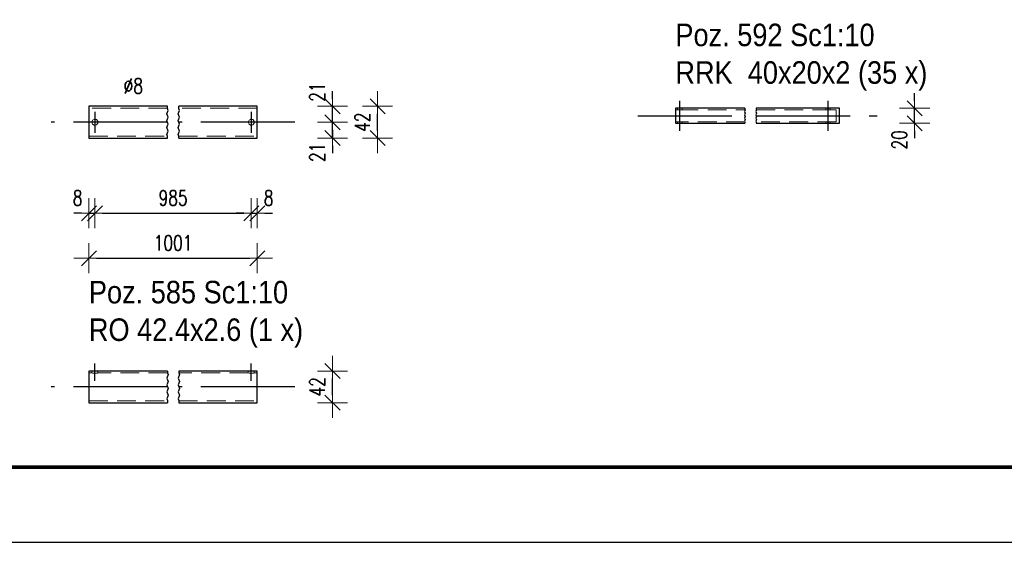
# Model space of a CAD drawing. Header units: millimetres. Extents: x -848 to 5, y 10127 to 10797.
# Tile 7 of 39: x -645 to -514, y 10127 to 10197. Entities that reach past the tile are written whole.
import ezdxf

# ---------------------------------------------------------------- set-up
doc = ezdxf.new("R2010")
doc.units = ezdxf.units.MM
doc.header["$LTSCALE"] = 10
doc.linetypes.add('HIDDEN', pattern=[0.375, 0.25, -0.125])
doc.linetypes.add('MITTE', pattern=[2, 1.25, -0.25, 0.25, -0.25])
doc.layers.get('Defpoints').update_dxf_attribs({"color": 1})
doc.layers.add('_FORMATKA', color=8, linetype='Continuous', plot=False)
for name, color, linetype, lineweight in [('_RAMKA', 7, 'Continuous', 35), ('PS_DIM', 4, 'Continuous', 13), ('PS_Hidden', 2, 'HIDDEN', 9), ('PS_Shape', 161, 'Continuous', 30), ('PS_SOLID', 7, 'Continuous', 30), ('PS_TEXT', 3, 'Continuous', 18)]:
    doc.layers.add(name, color=color, linetype=linetype, lineweight=lineweight)
doc.layers.add('PS_Mid', color=5, linetype='MITTE')
doc.styles.add('gil', font='txt', dxfattribs={"width": 0.9})
doc.styles.add('simplex', font='simplex.shx', dxfattribs={"width": 0.75})
doc.dimstyles.new('1_10_PRZ_DS1-LS10', dxfattribs={"dimtxt": 2, "dimasz": 1, "dimexe": 2, "dimexo": 5, "dimgap": 1, "dimtad": 1, "dimdec": 0, "dimlfac": 10, "dimtxsty": 'simplex', "dimblk": 'dimznak', "dimcen": 2, "dimse1": 1, "dimse2": 1, "dimclrt": 3, "dimadec": 1, "dimazin": 0, "dimtfac": 1, "dimtdec": 0, "dimtix": 1, "dimtmove": 2, "dimatfit": 3, "dimldrblk": 'dim-grot', "dimfxl": 1, "dimarcsym": 0})

# ---------------------------------------------------------------- blocks, each defined once
blk = doc.blocks.new('dimznak')
at = {"color": 0}
for points in [[(0, 2), (0, -2)], [(-2, 0), (2, 0)]]:
    blk.add_lwpolyline(points, dxfattribs=at)
at = {"color": 2}
blk.add_lwpolyline([(1, 1), (-1, -1)], dxfattribs=at)
blk = doc.blocks.new('*D218')
at = {"layer": 'Defpoints', "color": 0, "transparency": 16777216}
for p in [(-634.88, 10183.38), (-635.68, 10181.27), (-634.88, 10171.27)]:
    blk.add_point(p, dxfattribs=at)
at = {"layer": 'PS_DIM', "color": 0, "lineweight": -2, "transparency": 16777216}
for p, q in [((-636.68, 10171.27), (-637.68, 10171.27)), ((-635.68, 10171.27), (-634.88, 10171.27)), ((-633.88, 10171.27), (-632.88, 10171.27))]:
    blk.add_line(p, q, dxfattribs=at)
blk.add_blockref('dimznak', (-635.68, 10171.27), dxfattribs=at)
at = {"layer": 'PS_DIM', "color": 0, "lineweight": -2, "transparency": 16777216, "rotation": 180}
blk.add_blockref('dimznak', (-634.88, 10171.27), dxfattribs=at)
at = {"layer": 'PS_DIM', "color": 3, "transparency": 16777216, "insert": (-637.18, 10173.31), "char_height": 2, "attachment_point": 5, "style": 'simplex'}
blk.add_mtext('8', dxfattribs=at)
blk = doc.blocks.new('dim-grot')
blk.add_hatch(color=256).paths.add_polyline_path([(0, 0), (-2, 0.5), (-2, -0.5)])
blk.add_lwpolyline([(0, 0), (-2, 0.5), (-2, -0.5), (0, 0)])
blk = doc.blocks.new('*D220')
at = {"layer": 'Defpoints', "color": 0, "transparency": 16777216}
for p in [(-614.08, 10183.38), (-613.28, 10181.27), (-613.28, 10171.27)]:
    blk.add_point(p, dxfattribs=at)
at = {"layer": 'PS_DIM', "color": 0, "lineweight": -2, "transparency": 16777216}
for p, q in [((-615.08, 10171.27), (-616.08, 10171.27)), ((-614.08, 10171.27), (-613.28, 10171.27)), ((-612.28, 10171.27), (-611.28, 10171.27))]:
    blk.add_line(p, q, dxfattribs=at)
blk.add_blockref('dimznak', (-614.08, 10171.27), dxfattribs=at)
at = {"layer": 'PS_DIM', "color": 0, "lineweight": -2, "transparency": 16777216, "rotation": 180}
blk.add_blockref('dimznak', (-613.28, 10171.27), dxfattribs=at)
at = {"layer": 'PS_DIM', "color": 3, "transparency": 16777216, "insert": (-611.78, 10173.31), "char_height": 2, "attachment_point": 5, "style": 'simplex'}
blk.add_mtext('8', dxfattribs=at)
blk = doc.blocks.new('*D222')
at = {"layer": 'Defpoints', "color": 0, "transparency": 16777216}
for p in [(-614.08, 10183.38), (-603.28, 10183.38), (-613.28, 10181.27)]:
    blk.add_point(p, dxfattribs=at)
at = {"layer": 'PS_DIM', "color": 0, "lineweight": -2, "transparency": 16777216}
for p, q in [((-603.28, 10184.38), (-603.28, 10185.38)), ((-603.28, 10181.27), (-603.28, 10183.38)), ((-603.28, 10180.27), (-603.28, 10179.27))]:
    blk.add_line(p, q, dxfattribs=at)
for p, rotation in [((-603.28, 10183.38), 270), ((-603.28, 10181.27), 90)]:
    blk.add_blockref('dimznak', p, dxfattribs=dict(at, rotation=rotation))
at = {"layer": 'PS_DIM', "color": 3, "transparency": 16777216, "insert": (-605.32, 10179.37), "char_height": 2, "attachment_point": 5, "rotation": 90, "style": 'simplex'}
blk.add_mtext('21', dxfattribs=at)
blk = doc.blocks.new('*D223')
at = {"layer": 'Defpoints', "color": 0, "transparency": 16777216}
for p in [(-613.28, 10185.5), (-603.28, 10185.5), (-614.08, 10183.38)]:
    blk.add_point(p, dxfattribs=at)
at = {"layer": 'PS_DIM', "color": 0, "lineweight": -2, "transparency": 16777216}
for p, q in [((-603.28, 10186.5), (-603.28, 10187.5)), ((-603.28, 10183.38), (-603.28, 10185.5)), ((-603.28, 10182.38), (-603.28, 10181.38))]:
    blk.add_line(p, q, dxfattribs=at)
for p, rotation in [((-603.28, 10185.5), 270), ((-603.28, 10183.38), 90)]:
    blk.add_blockref('dimznak', p, dxfattribs=dict(at, rotation=rotation))
at = {"layer": 'PS_DIM', "color": 3, "transparency": 16777216, "insert": (-605.32, 10187.39), "char_height": 2, "attachment_point": 5, "rotation": 90, "style": 'simplex'}
blk.add_mtext('21', dxfattribs=at)
blk = doc.blocks.new('*D293')
at = {"layer": 'Defpoints', "color": 0, "transparency": 16777216}
for p in [(-535.86, 10185.24), (-525.86, 10185.24), (-535.86, 10183.24)]:
    blk.add_point(p, dxfattribs=at)
at = {"layer": 'PS_DIM', "color": 0, "lineweight": -2, "transparency": 16777216}
for p, q in [((-525.86, 10186.24), (-525.86, 10187.24)), ((-525.86, 10183.24), (-525.86, 10185.24)), ((-525.86, 10182.24), (-525.86, 10181.24))]:
    blk.add_line(p, q, dxfattribs=at)
for p, rotation in [((-525.86, 10185.24), 270), ((-525.86, 10183.24), 90)]:
    blk.add_blockref('dimznak', p, dxfattribs=dict(at, rotation=rotation))
at = {"layer": 'PS_DIM', "color": 3, "transparency": 16777216, "insert": (-527.9, 10181.03), "char_height": 2, "attachment_point": 5, "rotation": 90, "style": 'simplex'}
blk.add_mtext('20', dxfattribs=at)
blk = doc.blocks.new('*U615')
at = {"layer": '_FORMATKA', "lineweight": -3}
blk.add_lwpolyline([(-841, 0), (0, 0), (0, 594), (-841, 594)], close=True, dxfattribs=at)
at = {"layer": '_RAMKA', "lineweight": -3, "const_width": 0.5}
blk.add_lwpolyline([(-811, 10), (-10, 10), (-10, 584), (-811, 584)], close=True, dxfattribs=at)
blk = doc.blocks.new('*X697')
at = {"color": 1}
for p, q in [((-625.32, 10184.5), (-625.13, 10184.96)), ((-625.23, 10185.19), (-625.23, 10185.5)), ((-625.13, 10184.96), (-625.23, 10185.19)), ((-623.82, 10184.5), (-623.63, 10184.96)), ((-623.73, 10185.19), (-623.73, 10185.5)), ((-623.63, 10184.96), (-623.73, 10185.19)), ((-625.13, 10184.04), (-625.32, 10184.5)), ((-625.32, 10183.58), (-625.13, 10184.04)), ((-625.13, 10183.12), (-625.32, 10183.58)), ((-623.63, 10184.04), (-623.82, 10184.5)), ((-623.82, 10183.58), (-623.63, 10184.04)), ((-623.63, 10183.12), (-623.82, 10183.58)), ((-625.32, 10182.66), (-625.13, 10183.12)), ((-625.13, 10182.2), (-625.32, 10182.66)), ((-625.32, 10181.74), (-625.13, 10182.2)), ((-623.82, 10182.66), (-623.63, 10183.12)), ((-623.63, 10182.2), (-623.82, 10182.66)), ((-623.82, 10181.74), (-623.63, 10182.2)), ((-625.23, 10181.51), (-625.32, 10181.74)), ((-625.23, 10181.26), (-625.23, 10181.51)), ((-623.73, 10181.51), (-623.82, 10181.74)), ((-623.73, 10181.26), (-623.73, 10181.51))]:
    blk.add_line(p, q, dxfattribs=at)
at = {"layer": 'PS_Hidden', "color": 2, "linetype": 'HIDDEN'}
for p, q in [((-625.23, 10185.24), (-635.68, 10185.24)), ((-613.28, 10185.24), (-623.73, 10185.24)), ((-635.28, 10183.38), (-635.18, 10183.64)), ((-635.18, 10183.64), (-634.98, 10183.76)), ((-634.98, 10183.76), (-634.94, 10183.78)), ((-634.94, 10183.78), (-634.83, 10183.76)), ((-634.83, 10183.76), (-634.68, 10183.73)), ((-634.68, 10183.73), (-634.5, 10183.52)), ((-634.5, 10183.52), (-634.5, 10183.38)), ((-614.48, 10183.38), (-614.38, 10183.64)), ((-614.38, 10183.64), (-614.18, 10183.76)), ((-614.18, 10183.76), (-614.14, 10183.78)), ((-614.14, 10183.78), (-614.03, 10183.76)), ((-614.03, 10183.76), (-613.88, 10183.73)), ((-613.88, 10183.73), (-613.7, 10183.52)), ((-613.7, 10183.52), (-613.7, 10183.38)), ((-635.18, 10183.13), (-635.28, 10183.38)), ((-634.98, 10183.01), (-635.18, 10183.13)), ((-634.94, 10182.99), (-634.98, 10183.01)), ((-634.83, 10183.01), (-634.94, 10182.99)), ((-634.68, 10183.04), (-634.83, 10183.01)), ((-634.5, 10183.25), (-634.68, 10183.04)), ((-634.5, 10183.38), (-634.5, 10183.25)), ((-614.38, 10183.13), (-614.48, 10183.38)), ((-614.18, 10183.01), (-614.38, 10183.13)), ((-614.14, 10182.99), (-614.18, 10183.01)), ((-614.03, 10183.01), (-614.14, 10182.99)), ((-613.88, 10183.04), (-614.03, 10183.01)), ((-613.7, 10183.25), (-613.88, 10183.04)), ((-613.7, 10183.38), (-613.7, 10183.25)), ((-635.68, 10181.52), (-625.23, 10181.52)), ((-623.73, 10181.52), (-613.28, 10181.52))]:
    blk.add_line(p, q, dxfattribs=at)
at = {"layer": 'PS_Mid', "color": 5, "linetype": 'MITTE'}
for p, q in [((-634.88, 10184.78), (-634.88, 10181.98)), ((-614.08, 10184.78), (-614.08, 10181.98)), ((-625.23, 10183.38), (-640.68, 10183.38)), ((-633.48, 10183.38), (-636.28, 10183.38)), ((-608.28, 10183.38), (-623.73, 10183.38)), ((-612.68, 10183.38), (-615.48, 10183.38))]:
    blk.add_line(p, q, dxfattribs=at)
at = {"layer": 'PS_SOLID', "color": 7, "linetype": 'Continuous'}
for p, q in [((-625.23, 10185.5), (-635.68, 10185.5)), ((-635.68, 10185.5), (-635.68, 10185.43)), ((-635.68, 10185.43), (-635.68, 10185.29)), ((-635.68, 10185.29), (-635.68, 10185.06)), ((-635.68, 10185.06), (-635.68, 10184.76)), ((-635.68, 10184.76), (-635.68, 10184.41)), ((-613.28, 10185.5), (-623.73, 10185.5)), ((-613.28, 10185.43), (-613.28, 10185.5)), ((-613.28, 10185.29), (-613.28, 10185.43)), ((-613.28, 10185.06), (-613.28, 10185.29)), ((-613.28, 10184.76), (-613.28, 10185.06)), ((-613.28, 10184.41), (-613.28, 10184.76)), ((-635.68, 10184.41), (-635.68, 10184.02)), ((-635.68, 10184.02), (-635.68, 10183.6)), ((-635.68, 10183.6), (-635.68, 10183.17)), ((-613.28, 10184.02), (-613.28, 10184.41)), ((-613.28, 10183.6), (-613.28, 10184.02)), ((-613.28, 10183.19), (-613.28, 10183.6)), ((-635.68, 10183.17), (-635.68, 10182.75)), ((-635.68, 10182.75), (-635.68, 10182.35)), ((-635.68, 10182.35), (-635.68, 10182)), ((-613.28, 10183.17), (-613.28, 10183.19)), ((-613.28, 10182.75), (-613.28, 10183.17)), ((-613.28, 10182.35), (-613.28, 10182.75)), ((-613.28, 10182), (-613.28, 10182.35)), ((-635.68, 10182), (-635.68, 10181.71)), ((-635.68, 10181.71), (-635.68, 10181.48)), ((-635.68, 10181.48), (-635.68, 10181.33)), ((-635.68, 10181.33), (-635.68, 10181.27)), ((-635.68, 10181.27), (-625.23, 10181.27)), ((-623.73, 10181.27), (-613.28, 10181.27)), ((-613.28, 10181.71), (-613.28, 10182)), ((-613.28, 10181.48), (-613.28, 10181.71)), ((-613.28, 10181.33), (-613.28, 10181.48)), ((-613.28, 10181.27), (-613.28, 10181.33))]:
    blk.add_line(p, q, dxfattribs=at)
blk = doc.blocks.new('*X698')
at = {"color": 3, "style": 'gil', "width": 0.9}
for s, p in [('Poz. 585 Sc1:10', (-635.68, 10159.27)), ('RO 42.4x2.6 (1 x)', (-635.68, 10154.27))]:
    blk.add_text(s, height=3, dxfattribs=at).set_placement(p)
blk = doc.blocks.new('*X699')
at = {"color": 1}
for p, q in [((-625.13, 10149.79), (-625.32, 10149.33)), ((-625.23, 10150.27), (-625.23, 10150.02)), ((-625.23, 10150.02), (-625.13, 10149.79)), ((-623.63, 10149.79), (-623.82, 10149.33)), ((-623.73, 10150.27), (-623.73, 10150.02)), ((-623.73, 10150.02), (-623.63, 10149.79)), ((-625.32, 10149.33), (-625.13, 10148.87)), ((-625.13, 10148.87), (-625.32, 10148.41)), ((-625.32, 10148.41), (-625.13, 10147.95)), ((-623.82, 10149.33), (-623.63, 10148.87)), ((-623.63, 10148.87), (-623.82, 10148.41)), ((-623.82, 10148.41), (-623.63, 10147.95)), ((-625.13, 10147.95), (-625.32, 10147.5)), ((-625.32, 10147.5), (-625.13, 10147.04)), ((-625.13, 10147.04), (-625.32, 10146.58)), ((-623.63, 10147.95), (-623.82, 10147.5)), ((-623.82, 10147.5), (-623.63, 10147.04)), ((-623.63, 10147.04), (-623.82, 10146.58)), ((-625.32, 10146.58), (-625.23, 10146.35)), ((-625.23, 10146.35), (-625.23, 10146.03)), ((-623.82, 10146.58), (-623.73, 10146.35)), ((-623.73, 10146.35), (-623.73, 10146.03))]:
    blk.add_line(p, q, dxfattribs=at)
at = {"layer": 'PS_Hidden', "color": 2, "linetype": 'HIDDEN'}
for p, q in [((-635.28, 10150.01), (-635.68, 10150.01)), ((-635.28, 10150.27), (-635.28, 10150.01)), ((-635.18, 10149.99), (-635.28, 10150.01)), ((-634.98, 10149.97), (-635.18, 10149.99)), ((-634.94, 10149.97), (-634.98, 10149.97)), ((-634.83, 10149.97), (-634.94, 10149.97)), ((-634.68, 10149.98), (-634.83, 10149.97)), ((-634.5, 10150), (-634.68, 10149.98)), ((-634.5, 10150.01), (-634.5, 10150.26)), ((-625.23, 10150.01), (-634.5, 10150.01)), ((-634.5, 10150.01), (-634.5, 10150)), ((-614.48, 10150.01), (-623.73, 10150.01)), ((-614.48, 10150.27), (-614.48, 10150.01)), ((-614.38, 10149.99), (-614.48, 10150.01)), ((-614.18, 10149.97), (-614.38, 10149.99)), ((-614.14, 10149.97), (-614.18, 10149.97)), ((-614.03, 10149.97), (-614.14, 10149.97)), ((-613.88, 10149.98), (-614.03, 10149.97)), ((-613.7, 10150), (-613.88, 10149.98)), ((-613.7, 10150.01), (-613.7, 10150.26)), ((-613.28, 10150.01), (-613.7, 10150.01)), ((-613.7, 10150.01), (-613.7, 10150)), ((-635.68, 10146.3), (-625.23, 10146.3)), ((-623.73, 10146.3), (-613.28, 10146.3))]:
    blk.add_line(p, q, dxfattribs=at)
at = {"layer": 'PS_Mid', "color": 5, "linetype": 'MITTE'}
for p, q in [((-634.88, 10148.96), (-634.88, 10151.27)), ((-614.08, 10148.96), (-614.08, 10151.27)), ((-625.23, 10148.15), (-640.68, 10148.15)), ((-608.28, 10148.15), (-623.73, 10148.15))]:
    blk.add_line(p, q, dxfattribs=at)
at = {"layer": 'PS_SOLID', "color": 7, "linetype": 'Continuous'}
for p, q in [((-635.28, 10150.27), (-635.68, 10150.27)), ((-635.68, 10150.27), (-635.68, 10150.23)), ((-635.68, 10150.23), (-635.68, 10150.1)), ((-635.68, 10150.1), (-635.68, 10149.89)), ((-635.68, 10149.89), (-635.68, 10149.61)), ((-635.68, 10149.61), (-635.68, 10149.27)), ((-635.18, 10150.25), (-635.28, 10150.27)), ((-634.94, 10150.23), (-635.18, 10150.25)), ((-634.68, 10150.24), (-634.94, 10150.23)), ((-634.5, 10150.26), (-634.68, 10150.24)), ((-625.23, 10150.27), (-634.5, 10150.27)), ((-634.5, 10150.27), (-634.5, 10150.26)), ((-614.48, 10150.27), (-623.73, 10150.27)), ((-614.38, 10150.25), (-614.48, 10150.27)), ((-614.14, 10150.23), (-614.38, 10150.25)), ((-613.88, 10150.24), (-614.14, 10150.23)), ((-613.7, 10150.26), (-613.88, 10150.24)), ((-613.28, 10150.27), (-613.7, 10150.27)), ((-613.7, 10150.27), (-613.7, 10150.26)), ((-613.28, 10150.23), (-613.28, 10150.27)), ((-613.28, 10150.1), (-613.28, 10150.23)), ((-613.28, 10149.89), (-613.28, 10150.1)), ((-613.28, 10149.61), (-613.28, 10149.89)), ((-613.28, 10149.27), (-613.28, 10149.61)), ((-635.68, 10149.27), (-635.68, 10148.89)), ((-635.68, 10148.89), (-635.68, 10148.47)), ((-635.68, 10148.47), (-635.68, 10148.06)), ((-613.28, 10148.89), (-613.28, 10149.27)), ((-613.28, 10148.47), (-613.28, 10148.89)), ((-613.28, 10148.04), (-613.28, 10148.47)), ((-635.68, 10148.06), (-635.68, 10148.04)), ((-635.68, 10148.04), (-635.68, 10147.62)), ((-635.68, 10147.62), (-635.68, 10147.22)), ((-635.68, 10147.22), (-635.68, 10146.85)), ((-635.68, 10146.85), (-635.68, 10146.54)), ((-613.28, 10147.62), (-613.28, 10148.04)), ((-613.28, 10147.22), (-613.28, 10147.62)), ((-613.28, 10146.85), (-613.28, 10147.22)), ((-613.28, 10146.54), (-613.28, 10146.85)), ((-635.68, 10146.54), (-635.68, 10146.3)), ((-635.68, 10146.3), (-635.68, 10146.13)), ((-635.68, 10146.13), (-635.68, 10146.04)), ((-635.68, 10146.04), (-625.23, 10146.04)), ((-623.73, 10146.04), (-613.28, 10146.04)), ((-613.28, 10146.3), (-613.28, 10146.54)), ((-613.28, 10146.13), (-613.28, 10146.3)), ((-613.28, 10146.04), (-613.28, 10146.13))]:
    blk.add_line(p, q, dxfattribs=at)
blk = doc.blocks.new('*X719')
at = {"color": 3, "style": 'gil', "width": 0.9}
for s, p in [('Poz. 592 Sc1:10', (-557.68, 10193.5)), ('RRK  40x20x2 (35 x)', (-557.68, 10188.5))]:
    blk.add_text(s, height=3, dxfattribs=at).set_placement(p)
blk = doc.blocks.new('*X720')
at = {"color": 1}
for p, q in [((-548.38, 10185.02), (-548.47, 10184.8)), ((-548.47, 10184.8), (-548.38, 10184.58)), ((-548.43, 10185.24), (-548.43, 10185.13)), ((-548.43, 10185.13), (-548.38, 10185.02)), ((-546.88, 10185.02), (-546.97, 10184.8)), ((-546.97, 10184.8), (-546.88, 10184.58)), ((-546.93, 10185.24), (-546.93, 10185.13)), ((-546.93, 10185.13), (-546.88, 10185.02)), ((-548.38, 10184.58), (-548.47, 10184.37)), ((-548.47, 10184.37), (-548.38, 10184.15)), ((-548.38, 10184.15), (-548.47, 10183.93)), ((-548.47, 10183.93), (-548.38, 10183.72)), ((-548.38, 10183.72), (-548.47, 10183.5)), ((-548.47, 10183.5), (-548.43, 10183.39)), ((-546.88, 10184.58), (-546.97, 10184.37)), ((-546.97, 10184.37), (-546.88, 10184.15)), ((-546.88, 10184.15), (-546.97, 10183.93)), ((-546.97, 10183.93), (-546.88, 10183.72)), ((-546.88, 10183.72), (-546.97, 10183.5)), ((-546.97, 10183.5), (-546.93, 10183.39)), ((-548.43, 10183.39), (-548.43, 10183.24)), ((-546.93, 10183.39), (-546.93, 10183.24))]:
    blk.add_line(p, q, dxfattribs=at)
at = {"layer": 'PS_Hidden', "color": 2, "linetype": 'HIDDEN'}
for p, q in [((-557.68, 10183.44), (-557.68, 10185.04)), ((-557.68, 10185.04), (-557.13, 10185.04)), ((-557.38, 10185.24), (-557.38, 10185.04)), ((-557.13, 10185.04), (-548.43, 10185.04)), ((-556.8, 10185.04), (-556.8, 10185.24)), ((-546.93, 10185.04), (-537.43, 10185.04)), ((-537.68, 10185.24), (-537.68, 10185.04)), ((-537.43, 10185.04), (-536.29, 10185.04)), ((-537.3, 10185.24), (-537.3, 10185.04)), ((-537.1, 10185.04), (-537.1, 10185.24)), ((-536.29, 10185.04), (-536.29, 10183.44)), ((-548.43, 10183.44), (-557.68, 10183.44)), ((-557.68, 10183.44), (-557.38, 10183.44)), ((-557.38, 10183.44), (-557.38, 10183.24)), ((-556.8, 10183.24), (-556.8, 10183.44)), ((-536.29, 10183.44), (-546.93, 10183.44)), ((-537.68, 10183.44), (-537.68, 10183.24)), ((-537.3, 10183.44), (-537.3, 10183.24)), ((-537.1, 10183.24), (-537.1, 10183.44))]:
    blk.add_line(p, q, dxfattribs=at)
at = {"layer": 'PS_Mid', "color": 5, "linetype": 'MITTE'}
for p, q in [((-557.08, 10184.04), (-557.08, 10186.24)), ((-557.08, 10184.04), (-557.08, 10186.24)), ((-537.38, 10184.04), (-537.38, 10186.24)), ((-537.38, 10184.04), (-537.38, 10186.24)), ((-562.68, 10184.24), (-548.43, 10184.24)), ((-557.08, 10182.24), (-557.08, 10184.44)), ((-557.08, 10182.24), (-557.08, 10184.44)), ((-546.93, 10184.24), (-530.86, 10184.24)), ((-537.38, 10182.24), (-537.38, 10184.44)), ((-537.38, 10182.24), (-537.38, 10184.44))]:
    blk.add_line(p, q, dxfattribs=at)
at = {"layer": 'PS_SOLID', "color": 7, "linetype": 'Continuous'}
for p, q in [((-548.43, 10185.24), (-557.68, 10185.24)), ((-557.68, 10185.24), (-557.68, 10183.44)), ((-535.86, 10185.24), (-546.93, 10185.24)), ((-535.86, 10183.24), (-535.86, 10185.24)), ((-557.68, 10183.44), (-557.68, 10183.24)), ((-557.68, 10183.24), (-557.13, 10183.24)), ((-557.13, 10183.24), (-548.43, 10183.24)), ((-546.93, 10183.24), (-537.43, 10183.24)), ((-537.43, 10183.24), (-535.86, 10183.24))]:
    blk.add_line(p, q, dxfattribs=at)

msp = doc.modelspace()

# ---------------------------------------------------------------- block references
at = {"layer": 'PS_DIM'}
msp.add_blockref('*U615', (-1.43, 10127.47), dxfattribs=at)
at = {"layer": 'PS_Shape', "color": 31}
for name in ['*X720', '*X697', '*X699']:
    msp.add_blockref(name, (0, 0), dxfattribs=at)
at = {"layer": 'PS_TEXT'}
for name in ['*X719', '*X698']:
    msp.add_blockref(name, (0, 0), dxfattribs=at)

# ---------------------------------------------------------------- texts
at = {"layer": 'PS_DIM', "insert": (-631.06, 10187.2), "char_height": 2, "attachment_point": 7, "style": 'simplex'}
msp.add_mtext('\\A1;%%c8', dxfattribs=at)

# ---------------------------------------------------------------- dimensions: what is measured, and where the dimension line sits
at = {"layer": 'PS_DIM'}
for base, p1, p2, text, picture, middle in [((-603.28, 10185.5), (-614.08, 10183.38), (-613.28, 10185.5), '21', '*D223', (-605.32, 10187.39)), ((-525.86, 10185.24), (-535.86, 10183.24), (-535.86, 10185.24), '20', '*D293', (-527.9, 10181.03)), ((-603.28, 10183.38), (-613.28, 10181.27), (-614.08, 10183.38), '21', '*D222', (-605.32, 10179.37))]:
    dim = msp.add_linear_dim(base=base, p1=p1, p2=p2, angle=90, text=text, dimstyle='1_10_PRZ_DS1-LS10', dxfattribs=at)
    dim.commit()
    dim.dimension.update_dxf_attribs({"geometry": picture, "text_midpoint": middle, "dimtype": 128})
for base, p1, p2, location in [((-597.28, 10185.5), (-613.28, 10181.27), (-613.28, 10185.5), (-599.32, 10183.38)), ((-603.28, 10150.27), (-613.28, 10146.04), (-613.28, 10150.27), (-605.32, 10148.16))]:
    msp.add_linear_dim(base=base, p1=p1, p2=p2, angle=90, location=location, text='42', dimstyle='1_10_PRZ_DS1-LS10', dxfattribs=at).render()
for base, p1, p2, picture, middle in [((-634.88, 10171.27), (-635.68, 10181.27), (-634.88, 10183.38), '*D218', (-637.18, 10173.31)), ((-613.28, 10171.27), (-614.08, 10183.38), (-613.28, 10181.27), '*D220', (-611.78, 10173.31))]:
    dim = msp.add_linear_dim(base=base, p1=p1, p2=p2, text='8', dimstyle='1_10_PRZ_DS1-LS10', dxfattribs=at)
    dim.commit()
    dim.dimension.update_dxf_attribs({"geometry": picture, "text_midpoint": middle, "dimtype": 128})
for base, p1, p2, location, text in [((-614.08, 10171.27), (-634.88, 10183.38), (-614.08, 10183.38), (-624.48, 10173.31), '985'), ((-613.28, 10165.27), (-635.68, 10181.27), (-613.28, 10181.27), (-624.48, 10167.31), '1001')]:
    msp.add_linear_dim(base=base, p1=p1, p2=p2, location=location, text=text, dimstyle='1_10_PRZ_DS1-LS10', dxfattribs=at).render()

doc.saveas('drawing.dxf')
